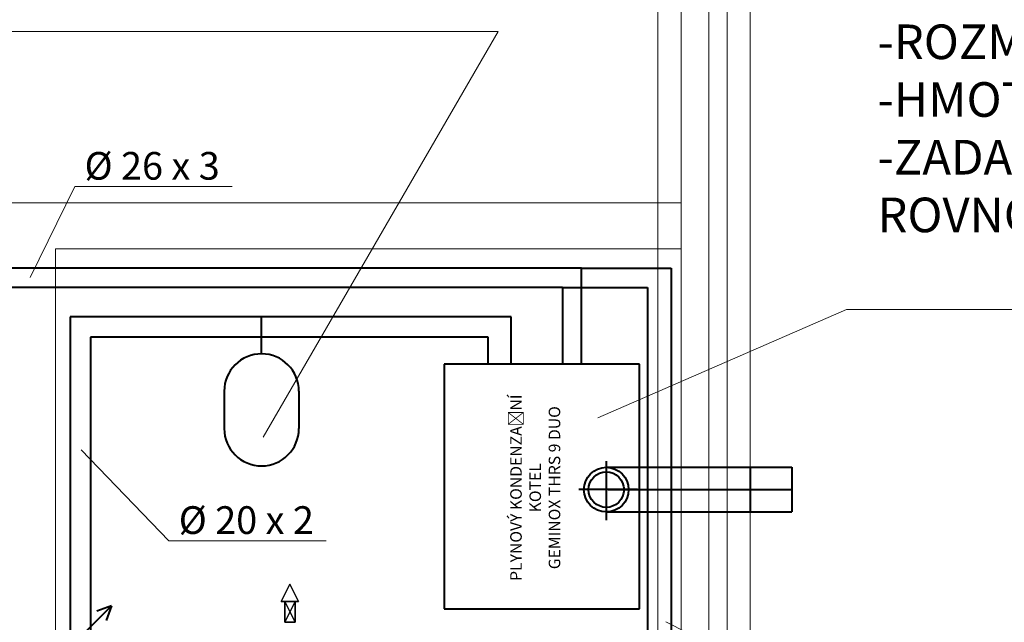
# Model space of a CAD drawing. Header units: millimetres. Extents: x 0 to 1216358, y -266558 to 2852.
# Tile 32 of 76: x 1015659 to 1019924, y -132459 to -129848. Entities that reach past the tile are written whole.
import ezdxf

# ---------------------------------------------------------------- set-up
doc = ezdxf.new("R2010")
doc.units = ezdxf.units.MM
doc.layers.get('0').update_dxf_attribs({"lineweight": 13})
for name, color, linetype, lineweight in [('1-UT-POPIS', 7, 'Continuous', 13), ('1-UT-ROZVODY', 4, 'Continuous', 40), ('1-UT-TELESA', 7, 'Continuous', 40), ('1VZT-POPIS', 7, 'Continuous', 13)]:
    doc.layers.add(name, color=color, linetype=linetype, lineweight=lineweight)
doc.layers.add('MAT_174_BYOLXP003919182844', color=174, linetype='Continuous')
doc.styles.add('SPIRITTXTSTYLE1', font='arial.ttf')

# ---------------------------------------------------------------- blocks, each defined once
blk = doc.blocks.new('EDWED')
at = {"color": 8}
for p, q in [((969236.8, -223309.8), (969236.8, -229679.8)), ((969356.8, -223309.8), (969356.8, -229679.8)), ((966327.1, -225550.1), (969235.8, -225550.1)), ((966527.1, -225750.1), (969235.8, -225750.1))]:
    blk.add_line(p, q, dxfattribs=at)
at = {"color": 8, "ltscale": 2}
for p, q in [((969436.8, -223309.8), (969436.8, -235894.8)), ((969536.8, -223309.8), (969536.8, -235914.8)), ((969136.8, -223414.8), (969136.8, -229444.8)), ((966527.1, -229850.1), (966527.1, -225750.1))]:
    blk.add_line(p, q, dxfattribs=at)
blk = doc.blocks.new('1267_7_BYOLXP003919182844')
at = {"layer": 'MAT_174_BYOLXP003919182844'}
for points in [[(579.8008, 2900.2249, -380.0017), (679.8236, 2850.2363, -329.9903), (679.8008, 2950.2363, -330.0131), (579.8008, 2900.2249, -380.0017)], [(579.8008, 2900.2249, -380.0017), (679.8008, 2950.2363, -330.0131), (679.778, 2950.2134, -430.0131), (579.8008, 2900.2249, -380.0017)], [(579.8008, 2900.2249, -380.0017), (679.778, 2950.2134, -430.0131), (679.8008, 2850.2134, -429.9903), (579.8008, 2900.2249, -380.0017)], [(799.8008, 2930.2317, -350.0085), (799.7871, 2930.218, -410.0085), (679.7501, 2930.218, -410.0085), (799.8008, 2930.2317, -350.0085)], [(679.7501, 2930.218, -410.0085), (679.7637, 2930.2317, -350.0085), (799.8008, 2930.2317, -350.0085), (679.7501, 2930.218, -410.0085)], [(679.7637, 2870.218, -409.9949), (679.7501, 2930.218, -410.0085), (799.7871, 2930.218, -410.0085), (679.7637, 2870.218, -409.9949)], [(799.8145, 2870.2317, -349.9949), (799.8008, 2930.2317, -350.0085), (679.7637, 2930.2317, -350.0085), (799.8145, 2870.2317, -349.9949)], [(679.7637, 2930.2317, -350.0085), (679.7774, 2870.2317, -349.9949), (799.8145, 2870.2317, -349.9949), (679.7637, 2930.2317, -350.0085)], [(799.7871, 2930.218, -410.0085), (799.8008, 2870.218, -409.9949), (679.7637, 2870.218, -409.9949), (799.7871, 2930.218, -410.0085)], [(679.8008, 2950.2363, -330.0131), (679.8008, 2900.2249, -380.0017), (679.778, 2950.2134, -430.0131), (679.8008, 2950.2363, -330.0131)], [(679.778, 2950.2134, -430.0131), (679.8008, 2900.2249, -380.0017), (679.8008, 2850.2134, -429.9903), (679.778, 2950.2134, -430.0131)], [(679.8236, 2850.2363, -329.9903), (679.8008, 2900.2249, -380.0017), (679.8008, 2950.2363, -330.0131), (679.8236, 2850.2363, -329.9903)], [(579.8008, 2900.2249, -380.0017), (679.8008, 2850.2134, -429.9903), (679.8236, 2850.2363, -329.9903), (579.8008, 2900.2249, -380.0017)], [(679.7774, 2870.2317, -349.9949), (679.7637, 2870.218, -409.9949), (799.8008, 2870.218, -409.9949), (679.7774, 2870.2317, -349.9949)], [(799.8008, 2870.218, -409.9949), (799.8145, 2870.2317, -349.9949), (679.7774, 2870.2317, -349.9949), (799.8008, 2870.218, -409.9949)], [(679.8008, 2850.2134, -429.9903), (679.8008, 2900.2249, -380.0017), (679.8236, 2850.2363, -329.9903), (679.8008, 2850.2134, -429.9903)]]:
    blk.add_3dface(points, dxfattribs=at)
blk = doc.blocks.new('1009_8_BYOLXP003919182844')
at = {"layer": 'MAT_174_BYOLXP003919182844'}
for points in [[(799.7871, 2930.218, -410.0085), (799.8008, 2930.2317, -350.0085), (799.8145, 2870.2317, -349.9949), (799.7871, 2930.218, -410.0085)], [(799.8145, 2870.2317, -349.9949), (799.8008, 2870.218, -409.9949), (799.7871, 2930.218, -410.0085), (799.8145, 2870.2317, -349.9949)]]:
    blk.add_3dface(points, dxfattribs=at)
blk = doc.blocks.new('AXAXAXASA')
for name in ['1267_7_BYOLXP003919182844', '1009_8_BYOLXP003919182844']:
    blk.add_blockref(name, (0, 0))

msp = doc.modelspace()

# ---------------------------------------------------------------- linework, layer by layer
at = {"layer": '1-UT-POPIS'}
for p, q in [((1017732.1, -129899.5), (1014386.7, -129899.5)), ((1015897.4, -130570.4), (1015704, -130964.4)), ((1016579, -130570.4), (1015897.4, -130570.4)), ((1016305.2, -132105.5), (1015925.5, -131712.1)), ((1016986.8, -132105.5), (1016305.2, -132105.5)), ((1018898.8, -132678.8), (1018457.9, -132457.3))]:
    msp.add_line(p, q, dxfattribs=at)
at = {"layer": '1-UT-POPIS', "ltscale": 0.1}
msp.add_line((1017732.1, -129899.5), (1016714.2, -131656.9), dxfattribs=at)
at = {"layer": '1-UT-POPIS', "ltscale": 0.5}
msp.add_line((1019240.8, -131103.6), (1026391.6, -131103.6), dxfattribs=at)
at = {"layer": '1-UT-ROZVODY', "ltscale": 0.1}
for p, q in [((1018093, -130924.9), (1011646.8, -130924.9)), ((1018093, -131340.2), (1018093, -130924.9)), ((1018093, -130924.9), (1018481.2, -130924.9)), ((1018481.2, -130924.9), (1018481.2, -133032.5)), ((1017339.4, -131136.1), (1015878.4, -131136.1)), ((1015878.4, -131136.1), (1015878.4, -132522)), ((1016706.9, -131295.7), (1016706.9, -131136.1)), ((1017788, -131136.1), (1017339.4, -131136.1)), ((1017788, -131340.2), (1017788, -131136.1))]:
    msp.add_line(p, q, dxfattribs=at)
at = {"layer": '1-UT-ROZVODY', "color": 6, "ltscale": 0.1}
for p, q in [((1018010.1, -131007.8), (1011729.7, -131007.8)), ((1018010.1, -131007.8), (1018010.1, -131340.2)), ((1018010.1, -131007.8), (1018379, -131007.8)), ((1018379, -131007.8), (1018379, -132936.6)), ((1017688.3, -131224.2), (1015966.4, -131224.2)), ((1015966.4, -131224.2), (1015966.4, -132600.2)), ((1017688.3, -131340.2), (1017688.3, -131224.2))]:
    msp.add_line(p, q, dxfattribs=at)
at = {"layer": '1-UT-ROZVODY'}
for p, q in [((1015909.6, -132534.7), (1016056.5, -132387.8)), ((1016056.5, -132387.8), (1015992.7, -132410.8)), ((1016056.5, -132387.8), (1016033.4, -132451.6))]:
    msp.add_line(p, q, dxfattribs=at)
at = {"layer": '1-UT-TELESA'}
for p, q in [((1017497.8, -131340.2), (1017497.8, -132400.2)), ((1018343.8, -131340.2), (1017497.8, -131340.2)), ((1018343.8, -132400.2), (1018343.8, -131340.2)), ((1018200.2, -131760.9), (1018200.2, -132015.9)), ((1018200.2, -131787.5), (1019004.4, -131787.5)), ((1018824, -131787.5), (1018824, -131981.1)), ((1019004.4, -131787.5), (1019004.4, -131981.1)), ((1018336, -131884.3), (1018081, -131884.3)), ((1018208.5, -131884.3), (1019004.4, -131884.3)), ((1018200.2, -131981.1), (1019004.4, -131981.1)), ((1017497.8, -132400.2), (1018343.8, -132400.2))]:
    msp.add_line(p, q, dxfattribs=at)
at = {"layer": '1-UT-TELESA', "color": 0, "linetype": 'Continuous'}
for p, q in [((1016545, -131457.6), (1016545, -131619.5)), ((1016868.8, -131457.6), (1016868.8, -131619.5))]:
    msp.add_line(p, q, dxfattribs=at)
at = {"layer": '1-UT-TELESA'}
for radius in [96.8, 76.8]:
    msp.add_circle((1018200.2, -131884.3), radius, dxfattribs=at)
at = {"layer": '1-UT-TELESA', "color": 0, "linetype": 'Continuous'}
for centre, start, end in [((1016706.9, -131457.6), 0, 180), ((1016706.9, -131619.5), 180, 0)]:
    msp.add_arc(centre, 161.9, start, end, dxfattribs=at)
at = {"layer": '1VZT-POPIS', "ltscale": 0.1}
msp.add_line((1019240.8, -131103.6), (1018164.3, -131572.9), dxfattribs=at)

# ---------------------------------------------------------------- block references
msp.add_blockref('EDWED', (49287.2, 94909.3))
at = {"linetype": 'Continuous', "xscale": 0.75, "yscale": 0.75, "zscale": 0.75, "rotation": 270.0002007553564}
msp.add_blockref('AXAXAXASA', (1014654.4, -131859.3, -50), dxfattribs=at)

# ---------------------------------------------------------------- texts
at = {"layer": '1-UT-POPIS', "style": 'SPIRITTXTSTYLE1'}
for s, width, insert, char_height, attachment_point in [('\\A1;{\\fArial|b0|i0|c238|p34;SESTAVA KONDENZAČNÍHO TURBO KOTLE GEMINOX THRS 9DUO\\P-JMENOVITÝ VÝKON 9 kW\\P-SPOTŘEBA PLYNU 1 m\\H0.7x;\\S3^ ;\\H1.4286x;/h\\P-MAXIMÁLNÍ ELEKTRICKÝ PŘÍKON 170 W\\P-JMENOVITÉ NAPĚTÍ 230 V\\P-PRŮTOK OTOPNÉ VODY(OTOPNÁ SOUSTAVA) 550 kg/hod\\P-DOPRAVNÍ TLAK \\H0.99998x;(OTOPNÁ SOUSTAVA) cca 8 kPa\\P\\H0.99998x;-PRŮTOK OTOPNÉ VODY(VZT) 300 kg/hod\\P-DOPRAVNÍ TLAK(VZT) cca 5 kPa\\P-PRŮMĚR KOUŘOVODU/SPALOVACÍ VZDUCH 80/125 mm\\P-SOUČÁSTÍ DODÁVKY MaR\\P-ODVOD KONDENZÁTU ŘEŠÍ ZTI\\P-ROZMĚRY š540 h361 v760\\P-HMOTNOST 63 kg\\P\\A0;\\H1.00002x;\\C1;-ZADAVATEL UMOŽŇUJE POUŽITÍ I JINÝCH\\~KVALITATIVNĚ A TECHNICKY ROVNOCENNÝCH\\~NEBO\\~LEPŠÍCH ŘEŠENÍ.}', 8807.419, (1019374.8, -128733.4), 150, 4), ('%%C 26 x 3', 3376.263, (1016232.9, -130481.1), 120, 5), ('%%C 20 x 2', 3376.263, (1016640.8, -132016.2), 120, 5)]:
    msp.add_mtext_dynamic_manual_height_columns(s, width=width, gutter_width=12.5, heights=[0], dxfattribs=dict(at, insert=insert, char_height=char_height, attachment_point=attachment_point))
at = {"layer": '1-UT-POPIS', "insert": (1017784.1, -131875.9), "char_height": 50, "attachment_point": 2, "rotation": 90, "style": 'SPIRITTXTSTYLE1'}
msp.add_mtext_dynamic_manual_height_columns('{\\fArial|b0|i0|c238|p34;PLYNOVÝ KONDENZAČNÍ \\PKOTEL \\PGEMINOX THRS 9 DUO }', width=3016.824, gutter_width=12.5, heights=[0], dxfattribs=at)

doc.saveas('drawing.dxf')
